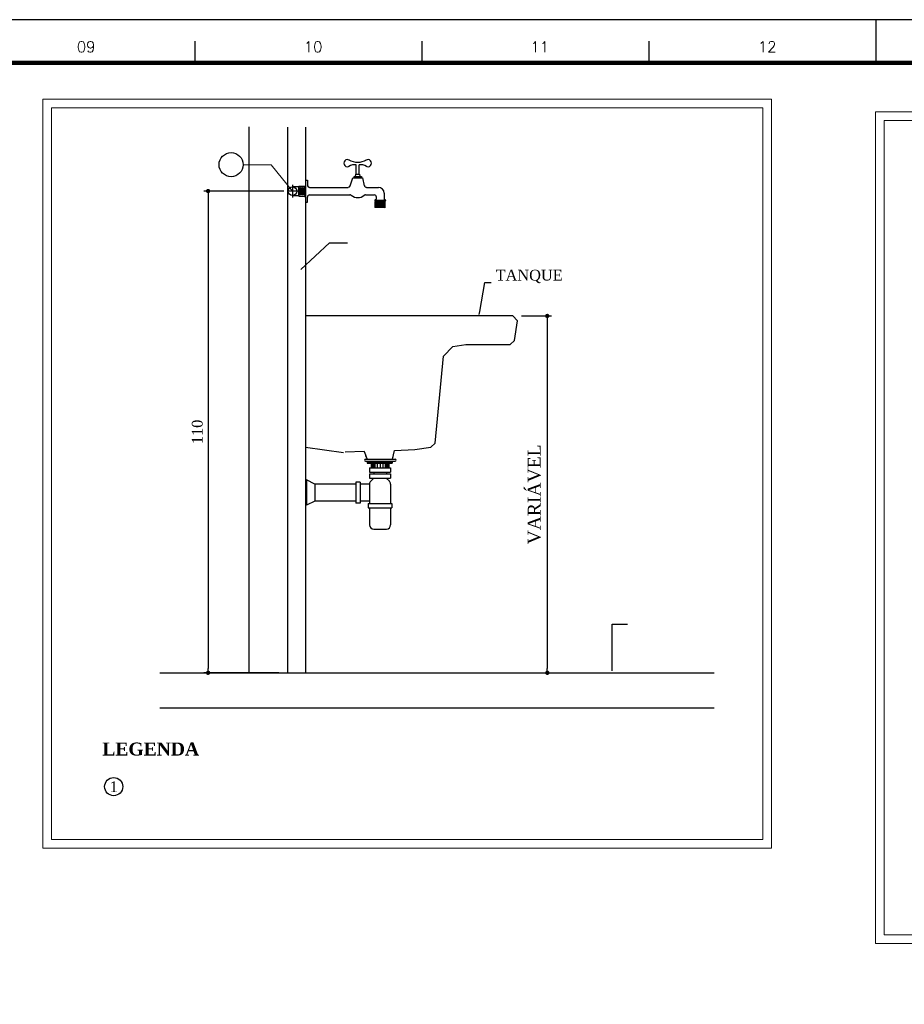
# Model space of a CAD drawing. Header units: millimetres. Extents: x -132310 to 272527, y 0 to 5184.
# Tile 6 of 7: x 50 to 71, y 37 to 59. Entities that reach past the tile are written whole.
import ezdxf

# ---------------------------------------------------------------- set-up
doc = ezdxf.new("R2010")
doc.units = ezdxf.units.MM
doc.header["$MEASUREMENT"] = 0
doc.linetypes.add('Dashed', pattern=[0.75, 0.5, -0.25])
for name, color, linetype in [('ARQUI', 9, 'Continuous'), ('COMENTARIOS', 7, 'Continuous'), ('Cotas', 7, 'Continuous'), ('FORMA', 8, 'Dashed'), ('MARGEM', 4, 'Continuous'), ('PG-CTR_25', 9, 'Continuous'), ('SIFAO', 9, 'Continuous'), ('TUBO', 1, 'Continuous')]:
    doc.layers.add(name, color=color, linetype=linetype)
doc.layers.add('Nível 1', color=7, linetype='Continuous', lineweight=5)
doc.styles.add('ROMANS', font='ROMANS')
doc.styles.add('TimesNewRoman', font='times.ttf')
doc.styles.add('TimesNewRomanN', font='timesbd.ttf')
doc.dimstyles.new('UM_25.000000', dxfattribs={"dimtxt": 0.18, "dimasz": 0.1, "dimexe": 0.1, "dimexo": 0.2, "dimgap": 0, "dimtad": 1, "dimtih": 1, "dimtoh": 1, "dimdec": 1, "dimlfac": 25, "dimzin": 0, "dimdsep": 46, "dimtxsty": 'Standard', "dimblk": 'CLOSED', "dimblk1": 'CLOSED', "dimblk2": 'CLOSED', "dimcen": 0.09, "dimdle": 0.1, "dimadec": 1, "dimazin": 2, "dimtfac": 1, "dimtdec": 4, "dimtofl": 0, "dimtmove": 0, "dimatfit": 3, "dimldrblk": 'CLOSED', "dimfxl": 0, "dimtolj": 1, "dimarcsym": 0})

# ---------------------------------------------------------------- blocks, each defined once
blk = doc.blocks.new('_DOT')
at = {"color": 0, "linetype": 'ByBlock', "lineweight": -2}
blk.add_line((-0.5, 0), (-1, 0), dxfattribs=at)
at = {"color": 0, "linetype": 'ByBlock', "const_width": 0.5}
blk.add_lwpolyline([(-0.25, 0, 1), (0.25, 0, 1)], format="xyb", close=True, dxfattribs=at)
blk = doc.blocks.new('*D8')
at = {"layer": 'Cotas', "color": 0, "lineweight": -2}
for p, q in [((56.2, 55.373), (54.346, 55.373)), ((54.446, 55.273), (54.446, 44.318)), ((56.084, 44.218), (54.346, 44.218))]:
    blk.add_line(p, q, dxfattribs=at)
at = {"layer": 'Defpoints', "color": 0}
for p in [(56.4, 55.373), (54.446, 44.218), (56.284, 44.218)]:
    blk.add_point(p, dxfattribs=at)
at = {"layer": 'Cotas', "color": 0, "lineweight": -2, "xscale": 0.1, "yscale": 0.1, "zscale": 0.1}
for p, rotation in [((54.446, 55.373), 90), ((54.446, 44.218), 270)]:
    blk.add_blockref('_DOT', p, dxfattribs=dict(at, rotation=rotation))
at = {"layer": 'Cotas', "color": 7, "insert": (54.196, 49.796), "char_height": 0.25, "attachment_point": 5, "rotation": 90, "style": 'TimesNewRoman'}
blk.add_mtext('\\A1;110', dxfattribs=at)
blk = doc.blocks.new('*D9')
at = {"layer": 'Cotas', "color": 0, "lineweight": -2}
for p, q in [((61.705, 52.481), (62.399, 52.481)), ((62.299, 52.381), (62.299, 44.318)), ((59.947, 44.218), (62.399, 44.218))]:
    blk.add_line(p, q, dxfattribs=at)
at = {"layer": 'Defpoints', "color": 0}
for p in [(61.505, 52.481), (59.747, 44.218), (62.299, 44.218)]:
    blk.add_point(p, dxfattribs=at)
at = {"layer": 'Cotas', "color": 0, "lineweight": -2, "xscale": 0.1, "yscale": 0.1, "zscale": 0.1}
for p, rotation in [((62.299, 52.481), 90), ((62.299, 44.218), 270)]:
    blk.add_blockref('_DOT', p, dxfattribs=dict(at, rotation=rotation))
at = {"layer": 'Cotas', "color": 7, "insert": (61.999, 48.35), "char_height": 0.3, "attachment_point": 5, "rotation": 90, "style": 'TimesNewRoman'}
blk.add_mtext('\\A1;VARIÁVEL', dxfattribs=at)

msp = doc.modelspace()

# ---------------------------------------------------------------- linework, layer by layer
for p, q in [((58.12758, 49.11713), (58.12758, 49.07213)), ((58.70958, 49.11713), (58.70958, 49.07213))]:
    msp.add_line(p, q)
at = {"layer": 'ARQUI'}
for p, q in [((55.38558, 56.85913), (55.38558, 44.21813)), ((56.28358, 56.85513), (56.28358, 44.21813)), ((56.70458, 56.85513), (56.70458, 44.21813)), ((57.87558, 55.76813), (57.87558, 55.97913)), ((57.94158, 55.76813), (57.94158, 55.97913)), ((57.73358, 55.49213), (57.79658, 55.67813)), ((57.79658, 55.67813), (58.02358, 55.67813)), ((57.82858, 55.67813), (57.82858, 55.70713)), ((57.82858, 55.70713), (58.00058, 55.70713)), ((57.82958, 55.67813), (57.82958, 55.70713)), ((57.83158, 55.67813), (57.83158, 55.70713)), ((57.83758, 55.67813), (57.83758, 55.70713)), ((57.83958, 55.67813), (57.83958, 55.70713)), ((57.84658, 55.67813), (57.84658, 55.70713)), ((57.85758, 55.67813), (57.85758, 55.70713)), ((57.86158, 55.70713), (57.86958, 55.76813)), ((57.86958, 55.76813), (57.94858, 55.76813)), ((57.88458, 55.67813), (57.88458, 55.70713)), ((57.91558, 55.67813), (57.91558, 55.70713)), ((57.94658, 55.67813), (57.94658, 55.70713)), ((57.94858, 55.76813), (57.96158, 55.70713)), ((57.97158, 55.67813), (57.97158, 55.70713)), ((57.98258, 55.67813), (57.98258, 55.70713)), ((57.98858, 55.67813), (57.98858, 55.70713)), ((57.99458, 55.67813), (57.99458, 55.70713)), ((57.99758, 55.67813), (57.99758, 55.70713)), ((57.99958, 55.67813), (57.99958, 55.70713)), ((58.00058, 55.70713), (58.00058, 55.67813)), ((58.02358, 55.67813), (58.06258, 55.49813)), ((56.70458, 55.62913), (56.74458, 55.62913)), ((56.74458, 55.62913), (56.74458, 55.51113)), ((56.79458, 55.45913), (57.68658, 55.45913)), ((58.11358, 55.45913), (58.38958, 55.45913)), ((56.74458, 55.11513), (56.74458, 55.23513)), ((56.79458, 55.28513), (57.72758, 55.28513)), ((58.09058, 55.28513), (58.29158, 55.28513)), ((58.34158, 55.18313), (58.34158, 55.23513)), ((58.52158, 55.32613), (58.52158, 55.18313)), ((56.70458, 55.11513), (56.74458, 55.11513)), ((58.30858, 55.16313), (58.30858, 55.15713)), ((58.32258, 55.15113), (58.30858, 55.15713)), ((58.30858, 55.14213), (58.32258, 55.15113)), ((58.32258, 55.13613), (58.30858, 55.14213)), ((58.30858, 55.12613), (58.32258, 55.13613)), ((58.32258, 55.11913), (58.30858, 55.12613)), ((58.30858, 55.11113), (58.32258, 55.11913)), ((58.32258, 55.10313), (58.30858, 55.11113)), ((58.30858, 55.09613), (58.32258, 55.10313)), ((58.32258, 55.08713), (58.30858, 55.09613)), ((58.30858, 55.07913), (58.32258, 55.08713)), ((58.32258, 55.07213), (58.30858, 55.07913)), ((58.30858, 55.06513), (58.32258, 55.07213)), ((58.32258, 55.05713), (58.30858, 55.06513)), ((58.30858, 55.05013), (58.32258, 55.05713)), ((58.32258, 55.04113), (58.30858, 55.05013)), ((58.30858, 55.03413), (58.32258, 55.04113)), ((58.32258, 55.02613), (58.30858, 55.03413)), ((58.30858, 55.01913), (58.32258, 55.02613)), ((58.32258, 55.00913), (58.30858, 55.01913)), ((58.30858, 55.00113), (58.32258, 55.00913)), ((58.32258, 54.99513), (58.30858, 55.00113)), ((58.33058, 55.17413), (58.31958, 55.17413)), ((58.54158, 55.15113), (58.32258, 55.15113)), ((58.54158, 55.13613), (58.32258, 55.13613)), ((58.54058, 55.11913), (58.32258, 55.11913)), ((58.54058, 55.10313), (58.32258, 55.10313)), ((58.54058, 55.08713), (58.32258, 55.08713)), ((58.54058, 55.07213), (58.32258, 55.07213)), ((58.54058, 55.05713), (58.32258, 55.05713)), ((58.54058, 55.04113), (58.32258, 55.04113)), ((58.54058, 55.02613), (58.32258, 55.02613)), ((58.54058, 55.00913), (58.32258, 55.00913)), ((58.54058, 54.99513), (58.32258, 54.99513)), ((58.53158, 55.17413), (58.54358, 55.17413)), ((58.54058, 55.15113), (58.55358, 55.15713)), ((58.55358, 55.14213), (58.54058, 55.15113)), ((58.54058, 55.13613), (58.55358, 55.14213)), ((58.55358, 55.12613), (58.54058, 55.13613)), ((58.54058, 55.11913), (58.55358, 55.12613)), ((58.55358, 55.11113), (58.54058, 55.11913)), ((58.54058, 55.10313), (58.55358, 55.11113)), ((58.55358, 55.09613), (58.54058, 55.10313)), ((58.54058, 55.08713), (58.55358, 55.09613)), ((58.55358, 55.07913), (58.54058, 55.08713)), ((58.54058, 55.07213), (58.55358, 55.07913)), ((58.55358, 55.06513), (58.54058, 55.07213)), ((58.54058, 55.05713), (58.55358, 55.06513)), ((58.55358, 55.05013), (58.54058, 55.05713)), ((58.54058, 55.04113), (58.55358, 55.05013)), ((58.55358, 55.03413), (58.54058, 55.04113)), ((58.54058, 55.02613), (58.55358, 55.03413)), ((58.55358, 55.01913), (58.54058, 55.02613)), ((58.54058, 55.00913), (58.55358, 55.01913)), ((58.55358, 55.00113), (58.54058, 55.00913)), ((58.54058, 54.99513), (58.55358, 55.00113)), ((58.55358, 55.16313), (58.55358, 55.15713)), ((57.61958, 49.33513), (58.06158, 49.34913)), ((58.71758, 49.16313), (58.75958, 49.36913)), ((58.72858, 49.21213), (58.74158, 49.28013)), ((58.75958, 49.36913), (59.23258, 49.38613)), ((58.09058, 49.16313), (58.77958, 49.16313)), ((58.09058, 49.11713), (58.77958, 49.11713)), ((58.12758, 49.09613), (58.70958, 49.09613)), ((58.12758, 49.07613), (58.70958, 49.07613)), ((58.22458, 49.07613), (58.22458, 48.96613)), ((58.23058, 49.07613), (58.23058, 48.96613)), ((58.23558, 49.07613), (58.23558, 48.96613)), ((58.24258, 49.07613), (58.24258, 48.96613)), ((58.24958, 49.07613), (58.24958, 48.96613)), ((58.26258, 49.07613), (58.26258, 48.96613)), ((58.27858, 49.07613), (58.27858, 48.96613)), ((58.30758, 49.07613), (58.30758, 48.96613)), ((58.36158, 49.07613), (58.36358, 48.96613)), ((58.42658, 49.16313), (58.57258, 49.16313)), ((58.42658, 49.07613), (58.42658, 48.96613)), ((58.49158, 49.07613), (58.49158, 48.96613)), ((58.54658, 49.07613), (58.54658, 48.96613)), ((58.57258, 49.16313), (58.71758, 49.16313)), ((58.57558, 49.07613), (58.57558, 48.96613)), ((58.59258, 49.07613), (58.59258, 48.96613)), ((58.60558, 49.07613), (58.60558, 48.96613)), ((58.61258, 49.07613), (58.61258, 48.96613)), ((58.61858, 49.07613), (58.61858, 48.96613)), ((58.62558, 49.07613), (58.62558, 48.96613)), ((58.63058, 49.07613), (58.63058, 48.96613)), ((58.22458, 48.96613), (58.63058, 48.96613))]:
    msp.add_line(p, q, dxfattribs=at)
at = {"layer": 'ARQUI', "color": 5}
for p, q in [((56.39958, 55.51513), (56.39958, 55.22113)), ((56.54658, 55.47413), (56.39958, 55.47413)), ((56.54658, 55.47413), (56.54658, 55.48613)), ((56.54658, 55.48613), (56.68458, 55.48613)), ((56.54658, 55.27113), (56.54658, 55.47413)), ((56.68458, 55.48613), (56.68458, 55.25913)), ((56.68658, 55.44513), (56.69558, 55.45913)), ((56.69558, 55.45913), (56.70458, 55.44513)), ((56.70458, 55.22613), (56.70458, 55.44513)), ((56.68458, 55.37313), (56.27458, 55.37313)), ((56.39958, 55.27113), (56.54658, 55.27113)), ((56.54658, 55.27113), (56.54658, 55.25913)), ((56.54658, 55.25913), (56.68458, 55.25913)), ((56.68658, 55.29913), (56.69558, 55.28513)), ((56.69558, 55.28513), (56.70458, 55.29913))]:
    msp.add_line(p, q, dxfattribs=at)
at = {"layer": 'ARQUI', "color": 5, "linetype": 'Continuous'}
for p, q in [((56.56458, 55.44513), (56.57058, 55.45913)), ((56.56458, 55.29913), (56.56458, 55.44513)), ((56.57058, 55.45913), (56.57858, 55.44513)), ((56.57858, 55.44513), (56.58658, 55.45913)), ((56.57858, 55.29913), (56.57858, 55.44513)), ((56.58658, 55.45913), (56.59458, 55.44513)), ((56.59458, 55.44513), (56.60258, 55.45913)), ((56.59458, 55.29913), (56.59458, 55.44513)), ((56.60258, 55.45913), (56.60958, 55.44513)), ((56.60958, 55.44513), (56.61958, 55.45913)), ((56.60958, 55.29913), (56.60958, 55.44513)), ((56.61958, 55.45913), (56.62658, 55.44513)), ((56.62658, 55.44513), (56.63458, 55.45913)), ((56.62658, 55.29913), (56.62658, 55.44513)), ((56.63458, 55.45913), (56.64058, 55.44513)), ((56.64058, 55.44513), (56.64958, 55.45913)), ((56.64058, 55.29913), (56.64058, 55.44513)), ((56.64958, 55.45913), (56.65558, 55.44513)), ((56.65558, 55.44513), (56.66458, 55.45913)), ((56.65558, 55.29913), (56.65558, 55.44513)), ((56.66458, 55.45913), (56.67258, 55.44513)), ((56.67258, 55.44513), (56.68058, 55.45913)), ((56.67258, 55.29913), (56.67258, 55.44513)), ((56.68058, 55.45913), (56.68658, 55.44513)), ((56.68658, 55.29913), (56.68658, 55.44513)), ((56.56458, 55.29913), (56.57058, 55.28513)), ((56.57058, 55.28513), (56.57858, 55.29913)), ((56.57858, 55.29913), (56.58658, 55.28513)), ((56.58658, 55.28513), (56.59458, 55.29913)), ((56.59458, 55.29913), (56.60258, 55.28513)), ((56.60258, 55.28513), (56.60958, 55.29913)), ((56.60958, 55.29913), (56.61958, 55.28513)), ((56.61958, 55.28513), (56.62658, 55.29913)), ((56.62658, 55.29913), (56.63458, 55.28513)), ((56.63458, 55.28513), (56.64058, 55.29913)), ((56.64058, 55.29913), (56.64958, 55.28513)), ((56.64958, 55.28513), (56.65558, 55.29913)), ((56.65558, 55.29913), (56.66458, 55.28513)), ((56.66458, 55.28513), (56.67258, 55.29913)), ((56.67258, 55.29913), (56.68058, 55.28513)), ((56.68058, 55.28513), (56.68658, 55.29913))]:
    msp.add_line(p, q, dxfattribs=at)
at = {"layer": 'ARQUI'}
msp.add_lwpolyline([(59.23258, 49.38613), (59.60358, 49.43913), (59.60358, 49.43913), (59.70358, 49.53213), (59.70358, 49.53213), (59.89858, 51.54813), (60.11058, 51.77313), (60.11058, 51.77313), (60.41558, 51.82413), (61.44058, 51.82413), (61.54258, 51.91113), (61.54258, 51.91113), (61.60658, 52.36713), (61.50458, 52.48113), (61.50458, 52.48113), (56.70458, 52.48113), (56.70458, 49.43913), (57.58158, 49.32213), (57.58158, 49.32213)], dxfattribs=at)
at = {"layer": 'ARQUI', "color": 5}
msp.add_circle((56.39958, 55.37313), 0.10074, dxfattribs=at)
at = {"layer": 'ARQUI'}
for centre, radius, start, end in [((57.67058, 56.02013), 0.08281, 53.133625, 310.02062), ((57.91058, 56.46213), 0.42171, 240.87787, 269.686265), ((57.90758, 56.46213), 0.42171, 270.313735, 299.12213), ((58.14658, 56.02013), 0.08281, 229.97938, 126.866375), ((57.83158, 55.76813), 0.21566, 78.023527, 125.458512), ((57.98658, 55.76813), 0.21566, 54.541488, 101.976473), ((56.79458, 55.51113), 0.0507, 180, 270), ((57.68658, 55.51113), 0.0507, 270, 341.548392), ((58.11358, 55.51113), 0.0507, 192.106135, 270), ((58.38958, 55.32613), 0.13182, 360, 90), ((56.79458, 55.23513), 0.0507, 90, 180), ((57.72758, 55.23513), 0.0507, 51.018197, 90), ((57.91058, 55.46013), 0.2385, 231.018197, 308.981803), ((58.09058, 55.23513), 0.0507, 90, 128.981803), ((58.29158, 55.23513), 0.0507, 0, 90), ((58.33058, 55.18313), 0.01014, 270, 0), ((58.33058, 55.18313), 0.01014, 270, 0), ((58.53158, 55.18313), 0.01014, 180, 270), ((58.31958, 55.16313), 0.01014, 90, 180), ((58.54358, 55.16313), 0.01014, 0, 90), ((58.03558, 49.33713), 0.02738, 16.617324, 25.569822), ((60.08558, 49.94813), 2.11158, 196.617324, 201.3144), ((58.09058, 49.14013), 0.02276, 90, 270), ((62.84958, 50.96613), 5.05727, 199.851643, 200.339944), ((58.16558, 49.20913), 0.05483, 210.354054, 228.182816), ((58.15158, 49.21413), 0.05164, 243.909759, 261.303253), ((58.77958, 49.14013), 0.02276, 270, 90)]:
    msp.add_arc(centre, radius, start, end, dxfattribs=at)
at = {"layer": 'COMENTARIOS'}
for p, q in [((56.59476, 53.55778), (57.25776, 54.17278)), ((57.25776, 54.17278), (57.67476, 54.17278))]:
    msp.add_line(p, q, dxfattribs=at)
for points in [[(60.72382, 52.51125), (60.73682, 52.58425), (60.85182, 53.25425), (60.99982, 53.25425)], [(63.79732, 44.26388), (63.79732, 44.33788), (63.79732, 45.34288), (64.15732, 45.34288)]]:
    msp.add_lwpolyline(points, dxfattribs=at)
msp.add_circle((52.26093, 41.58189), 0.21016, dxfattribs=at)
at = {"layer": 'FORMA', "linetype": 'Continuous'}
for p, q in [((53.32858, 44.21813), (66.16458, 44.21813)), ((53.32858, 43.40713), (66.16458, 43.40713))]:
    msp.add_line(p, q, dxfattribs=at)
at = {"layer": 'MARGEM', "color": 1}
for p, q in [((90.93656, 59.34192), (6.83656, 59.34192)), ((69.91156, 58.34192), (69.91156, 59.34192)), ((54.14281, 58.34192), (54.14281, 58.84192)), ((59.39906, 58.34192), (59.39906, 58.84192)), ((64.65531, 58.34192), (64.65531, 58.84192))]:
    msp.add_line(p, q, dxfattribs=at)
at = {"layer": 'MARGEM', "lineweight": 100}
msp.add_line((9.33656, 58.34192), (89.93656, 58.34192), dxfattribs=at)
at = {"layer": 'Nível 1', "linetype": 'Continuous'}
for p, q in [((50.61938, 40.15743), (50.61938, 57.49995)), ((50.61938, 57.49995), (67.48638, 57.49995)), ((67.48638, 57.49995), (67.48638, 40.15743)), ((50.81938, 57.29995), (67.28638, 57.29995)), ((50.81938, 40.35743), (50.81938, 57.29995)), ((67.28638, 57.29995), (67.28638, 40.35743)), ((69.89915, 37.94667), (69.89915, 57.21085)), ((69.89915, 57.21085), (86.76615, 57.21085)), ((70.09915, 57.01085), (86.56615, 57.01085)), ((70.09915, 38.14667), (70.09915, 57.01085)), ((55.25775, 55.98449), (55.90909, 55.98449)), ((55.90909, 55.98449), (56.39958, 55.37313)), ((50.81938, 40.35743), (67.28638, 40.35743)), ((50.61938, 40.15743), (67.48638, 40.15743)), ((70.09915, 38.14667), (86.56615, 38.14667)), ((69.89915, 37.94667), (86.76615, 37.94667))]:
    msp.add_line(p, q, dxfattribs=at)
at = {"layer": 'PG-CTR_25', "color": 7}
msp.add_circle((54.97886, 55.98449), 0.27889, dxfattribs=at)
at = {"layer": 'SIFAO'}
for p, q in [((58.18158, 48.96613), (58.67258, 48.96613)), ((58.18158, 48.96613), (58.18158, 48.86613)), ((58.18158, 48.86613), (58.67258, 48.86613)), ((58.18158, 48.82413), (58.18158, 48.72713)), ((58.18158, 48.82413), (58.67258, 48.82413)), ((58.27958, 48.86613), (58.27958, 48.82413)), ((58.57358, 48.86613), (58.57358, 48.82413)), ((58.67258, 48.96613), (58.67258, 48.86613)), ((58.67258, 48.82413), (58.67258, 48.72713)), ((56.91858, 48.58713), (56.72158, 48.68413)), ((56.72158, 48.68413), (56.72158, 48.09613)), ((56.91858, 48.58713), (56.91858, 48.19313)), ((57.86758, 48.58713), (56.91858, 48.58713)), ((57.96558, 48.63613), (57.86758, 48.63613)), ((57.86758, 48.63613), (57.86758, 48.14613)), ((57.96558, 48.63613), (57.96558, 48.14613)), ((58.18158, 48.58713), (57.96558, 48.58713)), ((58.18158, 48.72713), (58.67258, 48.72713)), ((58.18158, 48.58613), (58.18158, 48.13513)), ((58.21158, 48.65713), (58.27958, 48.72313)), ((58.64258, 48.65713), (58.57058, 48.72713)), ((58.67258, 48.58613), (58.67258, 48.13513)), ((56.91858, 48.19313), (56.72158, 48.09613)), ((57.86758, 48.19313), (56.91858, 48.19313)), ((57.96558, 48.14613), (57.86758, 48.14613)), ((58.18158, 48.19313), (57.96558, 48.19313)), ((58.15358, 48.13513), (58.15358, 48.03813)), ((58.15358, 48.13513), (58.70258, 48.13513)), ((58.70258, 48.13513), (58.70258, 48.03813)), ((58.15358, 48.03813), (58.70258, 48.03813)), ((58.18158, 48.03813), (58.18158, 47.64413)), ((58.67258, 48.03813), (58.67258, 47.64413)), ((58.27958, 47.54713), (58.57358, 47.54713))]:
    msp.add_line(p, q, dxfattribs=at)
for centre, start, end in [((58.27958, 48.58613), 134.293276, 180), ((58.57358, 48.58613), 0, 46.279107), ((58.27958, 47.64413), 180, 270), ((58.57358, 47.64413), 270, 0)]:
    msp.add_arc(centre, 0.09816, start, end, dxfattribs=at)

# ---------------------------------------------------------------- texts
at = {"layer": 'COMENTARIOS', "char_height": 0.25, "line_spacing_factor": 0.9, "style": 'TimesNewRoman'}
for s, insert, width, attachment_point in [('TANQUE', (61.10282, 53.23975), 3686.4, 7), ('1', (52.26193, 41.57989), 614.4, 5)]:
    msp.add_mtext(s, dxfattribs=dict(at, insert=insert, width=width, attachment_point=attachment_point))
at = {"layer": 'MARGEM', "color": 1, "char_height": 0.25, "width": 49.0298157, "attachment_point": 8, "line_spacing_factor": 0.798, "style": 'ROMANS'}
for s, insert in [('09', (51.62195, 58.58876)), ('10', (56.8782, 58.58876)), ('11', (62.12525, 58.58646)), ('12', (67.3907, 58.58876))]:
    msp.add_mtext(s, dxfattribs=dict(at, insert=insert))
at = {"layer": 'TUBO', "color": 7, "insert": (51.99644, 42.29789), "char_height": 0.3, "width": 5160.96, "attachment_point": 7, "line_spacing_factor": 0.9, "style": 'TimesNewRomanN'}
msp.add_mtext('LEGENDA', dxfattribs=at)

# ---------------------------------------------------------------- dimensions: what is measured, and where the dimension line sits
at = {"layer": 'Cotas'}
for base, p1, p2, text, override, picture, middle in [((54.44561, 44.21813), (56.39958, 55.37313), (56.28358, 44.21813), '110', {"dimtxt": 0.25, "dimasz": 0.1, "dimexe": 0.1, "dimexo": 0.2, "dimtad": 1, "dimtih": 0, "dimtoh": 0, "dimdec": 1, "dimlfac": 25, "dimzin": 8, "dimtxsty": 'TimesNewRoman', "dimblk": 'DOT', "dimblk1": 'DOT', "dimblk2": 'DOT', "dimsah": 1, "dimdle": 0.1, "dimse1": 0, "dimse2": 0, "dimclrt": 7, "dimadec": 1, "dimazin": 3, "dimtmove": 2, "dimldrblk": 'DOT'}, '*D8', (54.19561, 49.79563)), ((62.29926, 44.21813), (61.50458, 52.48113), (59.74658, 44.21813), 'VARIÁVEL', {"dimtxt": 0.3, "dimasz": 0.1, "dimexe": 0.1, "dimexo": 0.2, "dimtad": 1, "dimtih": 0, "dimtoh": 0, "dimdec": 1, "dimlfac": 25, "dimzin": 8, "dimtxsty": 'TimesNewRoman', "dimblk": 'DOT', "dimblk1": 'DOT', "dimblk2": 'DOT', "dimsah": 1, "dimdle": 0.1, "dimse1": 0, "dimse2": 0, "dimclrt": 7, "dimadec": 1, "dimazin": 3, "dimtmove": 2, "dimldrblk": 'DOT'}, '*D9', (61.99926, 48.34963))]:
    dim = msp.add_linear_dim(base=base, p1=p1, p2=p2, angle=90, text=text, dimstyle='UM_25.000000', override=override, dxfattribs=at)
    dim.commit()
    dim.dimension.update_dxf_attribs({"geometry": picture, "text_midpoint": middle, "dimtype": 160, "text_rotation": 90})

doc.saveas('drawing.dxf')
